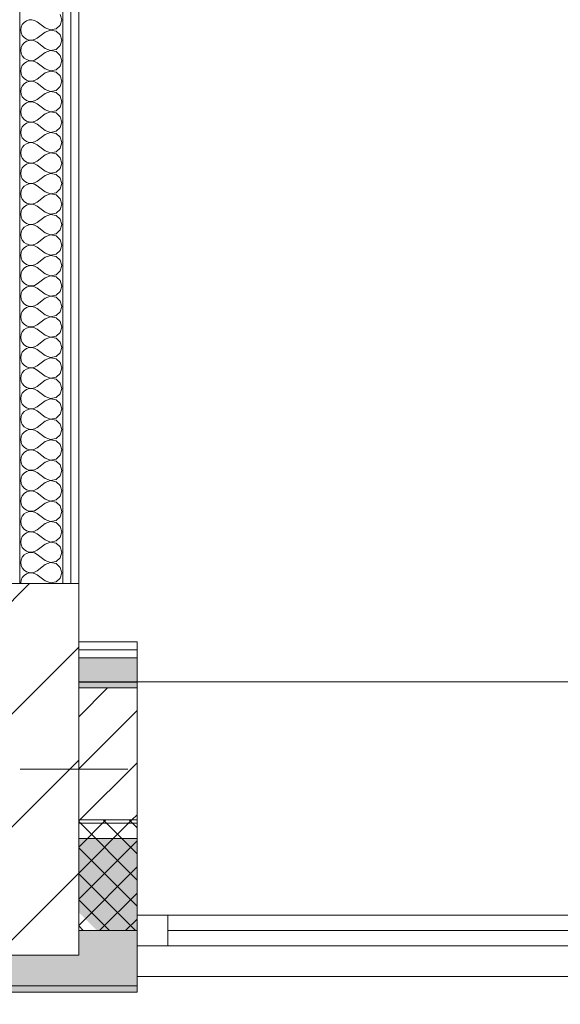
# Model space of a CAD drawing. Header units: millimetres. Extents: x -28277 to 305935, y -19284 to 4746.
# Tile 195 of 256: x 177315 to 178194, y -1719 to -117. Entities that reach past the tile are written whole.
import ezdxf

# ---------------------------------------------------------------- set-up
doc = ezdxf.new("R2010")
doc.units = ezdxf.units.MM
doc.header["$MEASUREMENT"] = 0
doc.linetypes.add('Wipeout_Contour', pattern=[1000, 0, -1000])
for name, color, linetype in [('10_ESTR_Pilars', 7, 'Continuous'), ('12_FAÇ_Façana', 7, 'Continuous'), ('Nuevo_08_E_Envans secs', 7, 'Continuous'), ('Ventanas Archicad', 7, 'Continuous')]:
    doc.layers.add(name, color=color, linetype=linetype)
for name, color, linetype, lineweight in [('10_ESTR_Pilars_Pluma_Nº__20', 1, 'Continuous', 5), ('10_ESTR_Pilars_Pluma_Nº__28', 7, 'Continuous', 20), ('10_ESTR_Pilars_Pluma_Nº__42', 8, 'Continuous', 25), ('12_FAÇ_Façana_Pluma_Nº__2', 8, 'Continuous', 5), ('12_FAÇ_Façana_Pluma_Nº__7', 7, 'Continuous', 5), ('Nuevo_08_E_Envans secs_Pluma_Nº__1', 7, 'Continuous', 5), ('Nuevo_12_FAÇ_Façana_Pluma_Nº__1', 7, 'Continuous', 5), ('Ventanas Archicad_Pluma_Nº__7', 7, 'Continuous', 5)]:
    doc.layers.add(name, color=color, linetype=linetype, lineweight=lineweight)
for name, color, linetype, lineweight, true_color in [('12_FAÇ_Façana_Pluma_Nº__102', 7, 'Continuous', 5, 0xcccccc), ('12_FAÇ_Façana_Pluma_Nº__174', 7, 'Continuous', 13, 0xe4ad2c), ('12_FAÇ_Façana_Pluma_Nº__176', 7, 'Continuous', 15, 0x93a0c6), ('12_FAÇ_Façana_Pluma_Nº__43', 7, 'Continuous', 5, 0xa4a4a6), ('Nuevo_08_E_Envans secs_Pluma_Nº__102', 7, 'Continuous', 5, 0xcccccc), ('Nuevo_08_E_Envans secs_Pluma_Nº__177', 7, 'Continuous', 15, 0xf7e046), ('Ventanas Archicad_Pluma_Nº__23', 7, 'Continuous', 5, 0xa4a4a6), ('Ventanas Archicad_Pluma_Nº__3', 7, 'Continuous', 5, 0xa4a4a4), ('Ventanas Archicad_Pluma_Nº__43', 7, 'Continuous', 5, 0xa4a4a6)]:
    doc.layers.add(name, color=color, linetype=linetype, lineweight=lineweight, true_color=true_color)
pattern_1 = [(45, (184431.643, 0), (-21.2132, 21.2132), []), (135, (184431.643, 0), (21.2132, 21.2132), [])]
pattern_2 = [(45, (184431.643, 0), (-42.4264, 42.4264), [])]
pattern_3 = [(45, (184431.64, 0), (-367.696, 367.696), [390, -130]), (45, (184431.64, 367.7), (-367.696, 367.696), [390, -130])]

# ---------------------------------------------------------------- blocks, each defined once
blk = doc.blocks.new('Ventana Vertical Multi-Faja 27_7')
at = {"layer": 'Ventanas Archicad_Pluma_Nº__23', "color": 253, "linetype": 'Continuous', "lineweight": 5, "true_color": 0xa4a4a6}
for p, q in [((550, -50), (550, 0)), ((550, 0), (600, 0)), ((600, -50), (550, -50))]:
    blk.add_line(p, q, dxfattribs=at)
at = {"layer": 'Ventanas Archicad_Pluma_Nº__3', "color": 253, "linetype": 'Continuous', "lineweight": 5, "true_color": 0xa4a4a4}
for p, q in [((-600, 50), (600, 50)), ((-550, 0), (550, 0)), ((-550, -25), (550, -25)), ((550, -50), (-550, -50)), ((-600, -430), (600, -430))]:
    blk.add_line(p, q, dxfattribs=at)
at = {"layer": 'Ventanas Archicad_Pluma_Nº__43', "color": 253, "linetype": 'Continuous', "lineweight": 5, "true_color": 0xa4a4a6}
blk.add_line((600, -200), (600, -175), dxfattribs=at)
at = {"layer": 'Ventanas Archicad_Pluma_Nº__7', "color": 7, "linetype": 'Continuous', "lineweight": 5}
for p, q in [((600, 50), (600, 40)), ((600, 40), (600, 0)), ((600, 40), (600, 0)), ((600, 0), (600, -50)), ((600, 0), (600, -50)), ((600, 0), (600, -50)), ((600, 0), (600, -50)), ((600, -50), (600, -80)), ((600, -50), (600, -80)), ((600, -80), (600, -175)), ((600, -80), (600, -175)), ((600, -200), (600, -420)), ((600, -420), (600, -430))]:
    blk.add_line(p, q, dxfattribs=at)
blk = doc.blocks.new('Muro_40_7', base_point=(177505.6, -1194))
at = {"layer": '12_FAÇ_Façana', "linetype": 'Continuous', "lineweight": 0, "true_color": 0x000000}
h = blk.add_hatch(dxfattribs=at)
h.set_pattern_fill('Yeso_0007', color=18, style=0, pattern_type=2)
h.set_pattern_definition([(0, (184431.64, 0), (0, 150), [0, -150])])
h.paths.add_polyline_path([(177505.6, -1424), (177385.6, -1424), (177385.6, -1449), (177505.6, -1449)])
at = {"layer": '12_FAÇ_Façana_Pluma_Nº__102', "linetype": 'Continuous', "lineweight": 0, "true_color": 0xe5e5e5}
blk.add_hatch(color=254, dxfattribs=at).paths.add_polyline_path([(177385.6, -1544), (177505.6, -1664), (177505.6, -1449), (177385.6, -1449)])
at = {"layer": '12_FAÇ_Façana_Pluma_Nº__43', "color": 253, "linetype": 'Continuous', "lineweight": 5, "true_color": 0xa4a4a6}
for p, q in [((177385.6, -1424), (177505.6, -1424)), ((177385.6, -1449), (177385.6, -1424)), ((177505.6, -1424), (177505.6, -1449)), ((177505.6, -1449), (177385.6, -1449))]:
    blk.add_line(p, q, dxfattribs=at)
at = {"layer": '12_FAÇ_Façana_Pluma_Nº__7', "color": 7, "linetype": 'Continuous', "lineweight": 5}
for p, q in [((177505.6, -1204), (177505.6, -1194)), ((177505.6, -1424), (177505.6, -1204)), ((177385.6, -1544), (177385.6, -1449)), ((177505.6, -1544), (177505.6, -1449)), ((177505.6, -1544), (177505.6, -1449)), ((177505.6, -1574), (177505.6, -1544)), ((177505.6, -1574), (177505.6, -1544)), ((177505.6, -1624), (177505.6, -1574)), ((177505.6, -1624), (177505.6, -1574)), ((177505.6, -1664), (177505.6, -1624)), ((177505.6, -1664), (177505.6, -1624)), ((177505.6, -1674), (177505.6, -1664))]:
    blk.add_line(p, q, dxfattribs=at)
at = {"layer": 'Ventanas Archicad', "color": 253, "linetype": 'Continuous', "lineweight": 5, "true_color": 0xa4a4a6, "zscale": 1000, "rotation": 180}
blk.add_blockref('Ventana Vertical Multi-Faja 27_7', (178105.6, -1624), dxfattribs=at)
blk = doc.blocks.new('Muro_42_7', base_point=(176849.7, -1194))
at = {"layer": '12_FAÇ_Façana_Pluma_Nº__102', "linetype": 'Continuous', "lineweight": 0, "true_color": 0xe5e5e5}
for points in [[(177060.5, -1599), (176849.7, -1599), (176849.7, -1689), (177505.6, -1689), (177505.6, -1599), (177410.5, -1599), (177410.5, -1639), (177060.5, -1639)], [(176849.7, -1699), (177505.6, -1699), (177505.6, -1689), (176849.7, -1689)]]:
    blk.add_hatch(color=254, dxfattribs=at).paths.add_polyline_path(points)
at = {"layer": '12_FAÇ_Façana_Pluma_Nº__174', "linetype": 'Continuous', "lineweight": 13, "true_color": 0xe4ad2c}
h = blk.add_hatch(dxfattribs=at)
h.set_pattern_fill('SATE_Aislamiento_0007', color=42, style=0, pattern_type=2)
h.set_pattern_definition(pattern_1)
h.paths.add_polyline_path([(176849.7, -1599), (177060.5, -1599), (177060.5, -1419), (176849.7, -1419)])
h = blk.add_hatch(dxfattribs=at)
h.set_pattern_fill('SATE_Aislamiento_0007', color=42, style=0, pattern_type=2)
h.set_pattern_definition(pattern_1)
h.paths.add_polyline_path([(177410.5, -1599), (177505.6, -1599), (177505.6, -1419), (177410.5, -1419)])
at = {"layer": '12_FAÇ_Façana_Pluma_Nº__176', "linetype": 'Continuous', "lineweight": 0, "true_color": 0x495063}
for points in [[(177020.5, -1194), (176849.7, -1194), (176849.7, -1204), (177020.5, -1204)], [(177505.6, -1194), (177410.5, -1194), (177410.5, -1204), (177505.6, -1204)]]:
    blk.add_hatch(color=251, dxfattribs=at).paths.add_polyline_path(points)
at = {"layer": '12_FAÇ_Façana_Pluma_Nº__2', "linetype": 'Continuous', "lineweight": 5}
h = blk.add_hatch(dxfattribs=at)
h.set_pattern_fill('Ceramic_0007', color=8, style=0, pattern_type=2)
h.set_pattern_definition(pattern_2)
h.paths.add_polyline_path([(177020.5, -1204), (176849.7, -1204), (176849.7, -1419), (177020.5, -1419)])
h = blk.add_hatch(dxfattribs=at)
h.set_pattern_fill('Ceramic_0007', color=8, style=0, pattern_type=2)
h.set_pattern_definition(pattern_2)
h.paths.add_polyline_path([(177505.6, -1204), (177410.5, -1204), (177410.5, -1419), (177505.6, -1419)])
at = {"layer": '12_FAÇ_Façana_Pluma_Nº__7', "color": 7, "linetype": 'Continuous', "lineweight": 5}
for p, q in [((177020.5, -1204), (176849.7, -1204)), ((177505.6, -1204), (177410.5, -1204)), ((176849.7, -1419), (177020.5, -1419)), ((177020.5, -1419), (177060.5, -1419)), ((177410.5, -1419), (177505.6, -1419)), ((176849.7, -1599), (177060.5, -1599)), ((177410.5, -1599), (177505.6, -1599)), ((176849.7, -1689), (177505.6, -1689))]:
    blk.add_line(p, q, dxfattribs=at)
at = {"layer": '12_FAÇ_Façana_Pluma_Nº__7', "color": 7, "linetype": 'Continuous', "lineweight": 5, "flags": 128}
for points in [[(177020.5, -1194), (176849.7, -1194)], [(177505.6, -1194), (177410.5, -1194)], [(176849.7, -1419), (176849.7, -1424)], [(177505.6, -1424), (177505.6, -1419)], [(176849.7, -1544), (176849.7, -1599)], [(177505.6, -1599), (177505.6, -1544)], [(176849.7, -1664), (176849.7, -1699)], [(177505.6, -1699), (177505.6, -1664)], [(176849.7, -1699), (177505.6, -1699)]]:
    blk.add_lwpolyline(points, dxfattribs=at)
at = {"layer": 'Nuevo_12_FAÇ_Façana_Pluma_Nº__1', "color": 7, "linetype": 'Continuous', "lineweight": 5}
for p, q in [((177020.5, -1194), (177020.5, -1204)), ((177020.5, -1204), (177020.5, -1419))]:
    blk.add_line(p, q, dxfattribs=at)
blk = doc.blocks.new('*X435', base_point=(184431.6, 0))
at = {"layer": 'Nuevo_08_E_Envans secs_Pluma_Nº__102', "color": 254, "linetype": 'Continuous', "lineweight": 5, "true_color": 0xcccccc}
for p, q in [((177382.9, -116.7), (177380.4, -107.9)), ((177318.7, -124.6), (177316.8, -128.8)), ((177321.6, -121), (177318.7, -124.6)), ((177325.4, -118.4), (177321.6, -121)), ((177329.8, -117), (177325.4, -118.4)), ((177334.4, -116.7), (177329.8, -117)), ((177338.8, -117.8), (177334.4, -116.7)), ((177342.9, -120), (177338.8, -117.8)), ((177356.2, -130), (177342.9, -120)), ((177373.7, -131.6), (177380.4, -125.4)), ((177380.4, -125.4), (177382.9, -116.7)), ((177316.8, -128.8), (177316.2, -133.3)), ((177316.2, -133.3), (177316.8, -137.9)), ((177316.8, -137.9), (177318.7, -142.1)), ((177318.7, -142.1), (177321.6, -145.6)), ((177356.2, -136.7), (177342.9, -146.7)), ((177356.2, -130), (177364.7, -133.3)), ((177364.7, -133.4), (177356.2, -136.7)), ((177364.7, -133.3), (177373.7, -131.6)), ((177373.7, -135.1), (177364.7, -133.4)), ((177380.4, -141.2), (177373.7, -135.1)), ((177382.9, -150), (177380.4, -141.2)), ((177318.7, -157.9), (177316.8, -162.1)), ((177321.6, -154.4), (177318.7, -157.9)), ((177321.6, -145.6), (177325.4, -148.2)), ((177325.4, -151.8), (177321.6, -154.4)), ((177325.4, -148.2), (177329.8, -149.7)), ((177329.8, -150.3), (177325.4, -151.8)), ((177329.8, -149.7), (177334.4, -149.9)), ((177334.4, -150.1), (177329.8, -150.3)), ((177334.4, -149.9), (177338.8, -148.9)), ((177338.8, -151.1), (177334.4, -150.1)), ((177338.8, -148.9), (177342.9, -146.7)), ((177342.9, -153.3), (177338.8, -151.1)), ((177356.2, -163.3), (177342.9, -153.3)), ((177373.7, -164.9), (177380.4, -158.8)), ((177380.4, -158.8), (177382.9, -150)), ((177316.8, -162.1), (177316.2, -166.7)), ((177316.2, -166.7), (177316.8, -171.2)), ((177316.8, -171.2), (177318.7, -175.4)), ((177318.7, -175.4), (177321.6, -179)), ((177356.2, -170), (177342.9, -180)), ((177356.2, -163.3), (177364.7, -166.6)), ((177364.7, -166.7), (177356.2, -170)), ((177364.7, -166.6), (177373.7, -164.9)), ((177373.7, -168.4), (177364.7, -166.7)), ((177380.4, -174.6), (177373.7, -168.4)), ((177382.9, -183.3), (177380.4, -174.6)), ((177318.7, -191.2), (177316.8, -195.4)), ((177321.6, -187.7), (177318.7, -191.2)), ((177321.6, -179), (177325.4, -181.6)), ((177325.4, -185.1), (177321.6, -187.7)), ((177325.4, -181.6), (177329.8, -183)), ((177329.8, -183.6), (177325.4, -185.1)), ((177329.8, -183), (177334.4, -183.3)), ((177334.4, -183.4), (177329.8, -183.6)), ((177334.4, -183.3), (177338.8, -182.2)), ((177338.8, -184.4), (177334.4, -183.4)), ((177338.8, -182.2), (177342.9, -180)), ((177342.9, -186.7), (177338.8, -184.4)), ((177356.2, -196.7), (177342.9, -186.7)), ((177373.7, -198.2), (177380.4, -192.1)), ((177380.4, -192.1), (177382.9, -183.3)), ((177316.8, -195.4), (177316.2, -200)), ((177316.2, -200), (177316.8, -204.6)), ((177316.8, -204.6), (177318.7, -208.8)), ((177356.2, -203.3), (177342.9, -213.3)), ((177356.2, -196.7), (177364.7, -199.9)), ((177364.7, -200.1), (177356.2, -203.3)), ((177364.7, -199.9), (177373.7, -198.2)), ((177373.7, -201.8), (177364.7, -200.1)), ((177380.4, -207.9), (177373.7, -201.8)), ((177382.9, -216.7), (177380.4, -207.9)), ((177318.7, -208.8), (177321.6, -212.3)), ((177321.6, -221), (177318.7, -224.6)), ((177321.6, -212.3), (177325.4, -214.9)), ((177325.4, -218.4), (177321.6, -221)), ((177325.4, -214.9), (177329.8, -216.4)), ((177329.8, -217), (177325.4, -218.4)), ((177329.8, -216.4), (177334.4, -216.6)), ((177334.4, -216.7), (177329.8, -217)), ((177334.4, -216.6), (177338.8, -215.6)), ((177338.8, -217.8), (177334.4, -216.7)), ((177338.8, -215.6), (177342.9, -213.3)), ((177342.9, -220), (177338.8, -217.8)), ((177356.2, -230), (177342.9, -220)), ((177380.4, -225.4), (177382.9, -216.7)), ((177316.8, -228.8), (177316.2, -233.3)), ((177316.2, -233.3), (177316.8, -237.9)), ((177318.7, -224.6), (177316.8, -228.8)), ((177316.8, -237.9), (177318.7, -242.1)), ((177356.2, -236.7), (177342.9, -246.7)), ((177356.2, -230), (177364.7, -233.3)), ((177364.7, -233.4), (177356.2, -236.7)), ((177364.7, -233.3), (177373.7, -231.6)), ((177373.7, -235.1), (177364.7, -233.4)), ((177373.7, -231.6), (177380.4, -225.4)), ((177380.4, -241.2), (177373.7, -235.1)), ((177318.7, -242.1), (177321.6, -245.6)), ((177321.6, -254.4), (177318.7, -257.9)), ((177321.6, -245.6), (177325.4, -248.2)), ((177325.4, -251.8), (177321.6, -254.4)), ((177325.4, -248.2), (177329.8, -249.7)), ((177329.8, -250.3), (177325.4, -251.8)), ((177329.8, -249.7), (177334.4, -249.9)), ((177334.4, -250.1), (177329.8, -250.3)), ((177334.4, -249.9), (177338.8, -248.9)), ((177338.8, -251.1), (177334.4, -250.1)), ((177338.8, -248.9), (177342.9, -246.7)), ((177342.9, -253.3), (177338.8, -251.1)), ((177356.2, -263.3), (177342.9, -253.3)), ((177382.9, -250), (177380.4, -241.2)), ((177380.4, -258.8), (177382.9, -250)), ((177316.8, -262.1), (177316.2, -266.7)), ((177316.2, -266.7), (177316.8, -271.2)), ((177318.7, -257.9), (177316.8, -262.1)), ((177316.8, -271.2), (177318.7, -275.4)), ((177356.2, -270), (177342.9, -280)), ((177356.2, -263.3), (177364.7, -266.6)), ((177364.7, -266.7), (177356.2, -270)), ((177364.7, -266.6), (177373.7, -264.9)), ((177373.7, -268.4), (177364.7, -266.7)), ((177373.7, -264.9), (177380.4, -258.8)), ((177380.4, -274.6), (177373.7, -268.4)), ((177318.7, -275.4), (177321.6, -279)), ((177321.6, -287.7), (177318.7, -291.2)), ((177321.6, -279), (177325.4, -281.6)), ((177325.4, -285.1), (177321.6, -287.7)), ((177325.4, -281.6), (177329.8, -283)), ((177329.8, -283.6), (177325.4, -285.1)), ((177329.8, -283), (177334.4, -283.3)), ((177334.4, -283.4), (177329.8, -283.6)), ((177334.4, -283.3), (177338.8, -282.2)), ((177338.8, -284.4), (177334.4, -283.4)), ((177338.8, -282.2), (177342.9, -280)), ((177342.9, -286.7), (177338.8, -284.4)), ((177356.2, -296.7), (177342.9, -286.7)), ((177382.9, -283.3), (177380.4, -274.6)), ((177380.4, -292.1), (177382.9, -283.3)), ((177316.8, -295.4), (177316.2, -300)), ((177316.2, -300), (177316.8, -304.6)), ((177318.7, -291.2), (177316.8, -295.4)), ((177356.2, -303.3), (177342.9, -313.3)), ((177356.2, -296.7), (177364.7, -299.9)), ((177364.7, -300.1), (177356.2, -303.3)), ((177364.7, -299.9), (177373.7, -298.2)), ((177373.7, -301.8), (177364.7, -300.1)), ((177373.7, -298.2), (177380.4, -292.1)), ((177380.4, -307.9), (177373.7, -301.8)), ((177316.8, -304.6), (177318.7, -308.8)), ((177318.7, -308.8), (177321.6, -312.3)), ((177321.6, -312.3), (177325.4, -314.9)), ((177325.4, -318.4), (177321.6, -321)), ((177325.4, -314.9), (177329.8, -316.4)), ((177329.8, -317), (177325.4, -318.4)), ((177329.8, -316.4), (177334.4, -316.6)), ((177334.4, -316.7), (177329.8, -317)), ((177334.4, -316.6), (177338.8, -315.6)), ((177338.8, -317.8), (177334.4, -316.7)), ((177338.8, -315.6), (177342.9, -313.3)), ((177342.9, -320), (177338.8, -317.8)), ((177356.2, -330), (177342.9, -320)), ((177382.9, -316.7), (177380.4, -307.9)), ((177380.4, -325.4), (177382.9, -316.7)), ((177316.8, -328.8), (177316.2, -333.3)), ((177316.2, -333.3), (177316.8, -337.9)), ((177318.7, -324.6), (177316.8, -328.8)), ((177321.6, -321), (177318.7, -324.6)), ((177356.2, -330), (177364.7, -333.3)), ((177364.7, -333.4), (177356.2, -336.7)), ((177364.7, -333.3), (177373.7, -331.6)), ((177373.7, -335.1), (177364.7, -333.4)), ((177373.7, -331.6), (177380.4, -325.4)), ((177380.4, -341.2), (177373.7, -335.1)), ((177316.8, -337.9), (177318.7, -342.1)), ((177318.7, -342.1), (177321.6, -345.6)), ((177321.6, -345.6), (177325.4, -348.2)), ((177325.4, -351.8), (177321.6, -354.4)), ((177325.4, -348.2), (177329.8, -349.7)), ((177329.8, -350.3), (177325.4, -351.8)), ((177329.8, -349.7), (177334.4, -349.9)), ((177334.4, -350.1), (177329.8, -350.3)), ((177334.4, -349.9), (177338.8, -348.9)), ((177338.8, -351.1), (177334.4, -350.1)), ((177338.8, -348.9), (177342.9, -346.7)), ((177342.9, -353.3), (177338.8, -351.1)), ((177356.2, -336.7), (177342.9, -346.7)), ((177382.9, -350), (177380.4, -341.2)), ((177380.4, -358.8), (177382.9, -350)), ((177316.8, -362.1), (177316.2, -366.7)), ((177316.2, -366.7), (177316.8, -371.2)), ((177318.7, -357.9), (177316.8, -362.1)), ((177321.6, -354.4), (177318.7, -357.9)), ((177356.2, -363.3), (177342.9, -353.3)), ((177356.2, -363.3), (177364.7, -366.6)), ((177364.7, -366.7), (177356.2, -370)), ((177364.7, -366.6), (177373.7, -364.9)), ((177373.7, -368.4), (177364.7, -366.7)), ((177373.7, -364.9), (177380.4, -358.8)), ((177380.4, -374.6), (177373.7, -368.4)), ((177316.8, -371.2), (177318.7, -375.4)), ((177318.7, -375.4), (177321.6, -379)), ((177321.6, -379), (177325.4, -381.6)), ((177325.4, -381.6), (177329.8, -383)), ((177329.8, -383.6), (177325.4, -385.1)), ((177329.8, -383), (177334.4, -383.3)), ((177334.4, -383.4), (177329.8, -383.6)), ((177334.4, -383.3), (177338.8, -382.2)), ((177338.8, -384.4), (177334.4, -383.4)), ((177338.8, -382.2), (177342.9, -380)), ((177342.9, -386.7), (177338.8, -384.4)), ((177356.2, -370), (177342.9, -380)), ((177382.9, -383.3), (177380.4, -374.6)), ((177380.4, -392.1), (177382.9, -383.3)), ((177316.8, -395.4), (177316.2, -400)), ((177316.2, -400), (177316.8, -404.6)), ((177318.7, -391.2), (177316.8, -395.4)), ((177321.6, -387.7), (177318.7, -391.2)), ((177325.4, -385.1), (177321.6, -387.7)), ((177356.2, -396.7), (177342.9, -386.7)), ((177356.2, -396.7), (177364.7, -399.9)), ((177364.7, -400.1), (177356.2, -403.3)), ((177364.7, -399.9), (177373.7, -398.2)), ((177373.7, -401.8), (177364.7, -400.1)), ((177373.7, -398.2), (177380.4, -392.1)), ((177316.8, -404.6), (177318.7, -408.8)), ((177318.7, -408.8), (177321.6, -412.3)), ((177321.6, -412.3), (177325.4, -414.9)), ((177325.4, -414.9), (177329.8, -416.4)), ((177329.8, -416.4), (177334.4, -416.6)), ((177334.4, -416.6), (177338.8, -415.6)), ((177338.8, -415.6), (177342.9, -413.3)), ((177356.2, -403.3), (177342.9, -413.3)), ((177380.4, -407.9), (177373.7, -401.8)), ((177382.9, -416.7), (177380.4, -407.9)), ((177316.8, -428.8), (177316.2, -433.3)), ((177318.7, -424.6), (177316.8, -428.8)), ((177321.6, -421), (177318.7, -424.6)), ((177325.4, -418.4), (177321.6, -421)), ((177329.8, -417), (177325.4, -418.4)), ((177334.4, -416.7), (177329.8, -417)), ((177338.8, -417.8), (177334.4, -416.7)), ((177342.9, -420), (177338.8, -417.8)), ((177356.2, -430), (177342.9, -420)), ((177356.2, -430), (177364.7, -433.3)), ((177364.7, -433.3), (177373.7, -431.6)), ((177373.7, -431.6), (177380.4, -425.4)), ((177380.4, -425.4), (177382.9, -416.7)), ((177316.2, -433.3), (177316.8, -437.9)), ((177316.8, -437.9), (177318.7, -442.1)), ((177318.7, -442.1), (177321.6, -445.6)), ((177321.6, -445.6), (177325.4, -448.2)), ((177325.4, -448.2), (177329.8, -449.7)), ((177338.8, -448.9), (177342.9, -446.7)), ((177356.2, -436.7), (177342.9, -446.7)), ((177364.7, -433.4), (177356.2, -436.7)), ((177373.7, -435.1), (177364.7, -433.4)), ((177380.4, -441.2), (177373.7, -435.1)), ((177382.9, -450), (177380.4, -441.2)), ((177316.8, -462.1), (177316.2, -466.7)), ((177318.7, -457.9), (177316.8, -462.1)), ((177321.6, -454.4), (177318.7, -457.9)), ((177325.4, -451.8), (177321.6, -454.4)), ((177329.8, -450.3), (177325.4, -451.8)), ((177329.8, -449.7), (177334.4, -449.9)), ((177334.4, -450.1), (177329.8, -450.3)), ((177334.4, -449.9), (177338.8, -448.9)), ((177338.8, -451.1), (177334.4, -450.1)), ((177342.9, -453.3), (177338.8, -451.1)), ((177356.2, -463.3), (177342.9, -453.3)), ((177356.2, -463.3), (177364.7, -466.6)), ((177373.7, -464.9), (177380.4, -458.8)), ((177380.4, -458.8), (177382.9, -450)), ((177316.2, -466.7), (177316.8, -471.2)), ((177316.8, -471.2), (177318.7, -475.4)), ((177318.7, -475.4), (177321.6, -479)), ((177321.6, -479), (177325.4, -481.6)), ((177338.8, -482.2), (177342.9, -480)), ((177356.2, -470), (177342.9, -480)), ((177364.7, -466.7), (177356.2, -470)), ((177364.7, -466.6), (177373.7, -464.9)), ((177373.7, -468.4), (177364.7, -466.7)), ((177380.4, -474.6), (177373.7, -468.4)), ((177382.9, -483.3), (177380.4, -474.6)), ((177316.8, -495.4), (177316.2, -500)), ((177318.7, -491.2), (177316.8, -495.4)), ((177321.6, -487.7), (177318.7, -491.2)), ((177325.4, -485.1), (177321.6, -487.7)), ((177325.4, -481.6), (177329.8, -483)), ((177329.8, -483.6), (177325.4, -485.1)), ((177329.8, -483), (177334.4, -483.3)), ((177334.4, -483.4), (177329.8, -483.6)), ((177334.4, -483.3), (177338.8, -482.2)), ((177338.8, -484.4), (177334.4, -483.4)), ((177342.9, -486.7), (177338.8, -484.4)), ((177356.2, -496.7), (177342.9, -486.7)), ((177356.2, -496.7), (177364.7, -499.9)), ((177373.7, -498.2), (177380.4, -492.1)), ((177380.4, -492.1), (177382.9, -483.3)), ((177316.2, -500), (177316.8, -504.6)), ((177316.8, -504.6), (177318.7, -508.8)), ((177318.7, -508.8), (177321.6, -512.3)), ((177321.6, -512.3), (177325.4, -514.9)), ((177356.2, -503.3), (177342.9, -513.3)), ((177364.7, -500.1), (177356.2, -503.3)), ((177364.7, -499.9), (177373.7, -498.2)), ((177373.7, -501.8), (177364.7, -500.1)), ((177380.4, -507.9), (177373.7, -501.8)), ((177382.9, -516.7), (177380.4, -507.9)), ((177318.7, -524.6), (177316.8, -528.8)), ((177321.6, -521), (177318.7, -524.6)), ((177325.4, -518.4), (177321.6, -521)), ((177325.4, -514.9), (177329.8, -516.4)), ((177329.8, -517), (177325.4, -518.4)), ((177329.8, -516.4), (177334.4, -516.6)), ((177334.4, -516.7), (177329.8, -517)), ((177334.4, -516.6), (177338.8, -515.6)), ((177338.8, -517.8), (177334.4, -516.7)), ((177338.8, -515.6), (177342.9, -513.3)), ((177342.9, -520), (177338.8, -517.8)), ((177356.2, -530), (177342.9, -520)), ((177373.7, -531.6), (177380.4, -525.4)), ((177380.4, -525.4), (177382.9, -516.7)), ((177316.8, -528.8), (177316.2, -533.3)), ((177316.2, -533.3), (177316.8, -537.9)), ((177316.8, -537.9), (177318.7, -542.1)), ((177318.7, -542.1), (177321.6, -545.6)), ((177356.2, -536.7), (177342.9, -546.7)), ((177356.2, -530), (177364.7, -533.3)), ((177364.7, -533.4), (177356.2, -536.7)), ((177364.7, -533.3), (177373.7, -531.6)), ((177373.7, -535.1), (177364.7, -533.4)), ((177380.4, -541.2), (177373.7, -535.1)), ((177382.9, -550), (177380.4, -541.2)), ((177318.7, -557.9), (177316.8, -562.1)), ((177321.6, -554.4), (177318.7, -557.9)), ((177321.6, -545.6), (177325.4, -548.2)), ((177325.4, -551.8), (177321.6, -554.4)), ((177325.4, -548.2), (177329.8, -549.7)), ((177329.8, -550.3), (177325.4, -551.8)), ((177329.8, -549.7), (177334.4, -549.9)), ((177334.4, -550.1), (177329.8, -550.3)), ((177334.4, -549.9), (177338.8, -548.9)), ((177338.8, -551.1), (177334.4, -550.1)), ((177338.8, -548.9), (177342.9, -546.7)), ((177342.9, -553.3), (177338.8, -551.1)), ((177356.2, -563.3), (177342.9, -553.3)), ((177373.7, -564.9), (177380.4, -558.8)), ((177380.4, -558.8), (177382.9, -550)), ((177316.8, -562.1), (177316.2, -566.7)), ((177316.2, -566.7), (177316.8, -571.2)), ((177316.8, -571.2), (177318.7, -575.4)), ((177318.7, -575.4), (177321.6, -579)), ((177356.2, -570), (177342.9, -580)), ((177356.2, -563.3), (177364.7, -566.6)), ((177364.7, -566.7), (177356.2, -570)), ((177364.7, -566.6), (177373.7, -564.9)), ((177373.7, -568.4), (177364.7, -566.7)), ((177380.4, -574.6), (177373.7, -568.4)), ((177382.9, -583.3), (177380.4, -574.6)), ((177318.7, -591.2), (177316.8, -595.4)), ((177321.6, -587.7), (177318.7, -591.2)), ((177321.6, -579), (177325.4, -581.6)), ((177325.4, -585.1), (177321.6, -587.7)), ((177325.4, -581.6), (177329.8, -583)), ((177329.8, -583.6), (177325.4, -585.1)), ((177329.8, -583), (177334.4, -583.3)), ((177334.4, -583.4), (177329.8, -583.6)), ((177334.4, -583.3), (177338.8, -582.2)), ((177338.8, -584.4), (177334.4, -583.4)), ((177338.8, -582.2), (177342.9, -580)), ((177342.9, -586.7), (177338.8, -584.4)), ((177356.2, -596.7), (177342.9, -586.7)), ((177373.7, -598.2), (177380.4, -592.1)), ((177380.4, -592.1), (177382.9, -583.3)), ((177316.8, -595.4), (177316.2, -600)), ((177316.2, -600), (177316.8, -604.6)), ((177316.8, -604.6), (177318.7, -608.8)), ((177318.7, -608.8), (177321.6, -612.3)), ((177356.2, -603.3), (177342.9, -613.3)), ((177356.2, -596.7), (177364.7, -599.9)), ((177364.7, -600.1), (177356.2, -603.3)), ((177364.7, -599.9), (177373.7, -598.2)), ((177373.7, -601.8), (177364.7, -600.1)), ((177380.4, -607.9), (177373.7, -601.8)), ((177382.9, -616.7), (177380.4, -607.9)), ((177318.7, -624.6), (177316.8, -628.8)), ((177321.6, -621), (177318.7, -624.6)), ((177321.6, -612.3), (177325.4, -614.9)), ((177325.4, -618.4), (177321.6, -621)), ((177325.4, -614.9), (177329.8, -616.4)), ((177329.8, -617), (177325.4, -618.4)), ((177329.8, -616.4), (177334.4, -616.6)), ((177334.4, -616.7), (177329.8, -617)), ((177334.4, -616.6), (177338.8, -615.6)), ((177338.8, -617.8), (177334.4, -616.7)), ((177338.8, -615.6), (177342.9, -613.3)), ((177342.9, -620), (177338.8, -617.8)), ((177356.2, -630), (177342.9, -620)), ((177380.4, -625.4), (177382.9, -616.7)), ((177316.8, -628.8), (177316.2, -633.3)), ((177316.2, -633.3), (177316.8, -637.9)), ((177316.8, -637.9), (177318.7, -642.1)), ((177356.2, -636.7), (177342.9, -646.7)), ((177356.2, -630), (177364.7, -633.3)), ((177364.7, -633.4), (177356.2, -636.7)), ((177364.7, -633.3), (177373.7, -631.6)), ((177373.7, -635.1), (177364.7, -633.4)), ((177373.7, -631.6), (177380.4, -625.4)), ((177380.4, -641.2), (177373.7, -635.1)), ((177318.7, -642.1), (177321.6, -645.6)), ((177321.6, -654.4), (177318.7, -657.9)), ((177321.6, -645.6), (177325.4, -648.2)), ((177325.4, -651.8), (177321.6, -654.4)), ((177325.4, -648.2), (177329.8, -649.7)), ((177329.8, -650.3), (177325.4, -651.8)), ((177329.8, -649.7), (177334.4, -649.9)), ((177334.4, -650.1), (177329.8, -650.3)), ((177334.4, -649.9), (177338.8, -648.9)), ((177338.8, -651.1), (177334.4, -650.1)), ((177338.8, -648.9), (177342.9, -646.7)), ((177342.9, -653.3), (177338.8, -651.1)), ((177356.2, -663.3), (177342.9, -653.3)), ((177382.9, -650), (177380.4, -641.2)), ((177380.4, -658.8), (177382.9, -650)), ((177316.8, -662.1), (177316.2, -666.7)), ((177316.2, -666.7), (177316.8, -671.2)), ((177318.7, -657.9), (177316.8, -662.1)), ((177316.8, -671.2), (177318.7, -675.4)), ((177356.2, -670), (177342.9, -680)), ((177356.2, -663.3), (177364.7, -666.6)), ((177364.7, -666.7), (177356.2, -670)), ((177364.7, -666.6), (177373.7, -664.9)), ((177373.7, -668.4), (177364.7, -666.7)), ((177373.7, -664.9), (177380.4, -658.8)), ((177380.4, -674.6), (177373.7, -668.4)), ((177318.7, -675.4), (177321.6, -679)), ((177321.6, -687.7), (177318.7, -691.2)), ((177321.6, -679), (177325.4, -681.6)), ((177325.4, -685.1), (177321.6, -687.7)), ((177325.4, -681.6), (177329.8, -683)), ((177329.8, -683.6), (177325.4, -685.1)), ((177329.8, -683), (177334.4, -683.3)), ((177334.4, -683.4), (177329.8, -683.6)), ((177334.4, -683.3), (177338.8, -682.2)), ((177338.8, -684.4), (177334.4, -683.4)), ((177338.8, -682.2), (177342.9, -680)), ((177342.9, -686.7), (177338.8, -684.4)), ((177356.2, -696.7), (177342.9, -686.7)), ((177382.9, -683.3), (177380.4, -674.6)), ((177380.4, -692.1), (177382.9, -683.3)), ((177316.8, -695.4), (177316.2, -700)), ((177316.2, -700), (177316.8, -704.6)), ((177318.7, -691.2), (177316.8, -695.4)), ((177316.8, -704.6), (177318.7, -708.8)), ((177356.2, -703.3), (177342.9, -713.3)), ((177356.2, -696.7), (177364.7, -699.9)), ((177364.7, -700.1), (177356.2, -703.3)), ((177364.7, -699.9), (177373.7, -698.2)), ((177373.7, -701.8), (177364.7, -700.1)), ((177373.7, -698.2), (177380.4, -692.1)), ((177380.4, -707.9), (177373.7, -701.8)), ((177318.7, -708.8), (177321.6, -712.3)), ((177321.6, -721), (177318.7, -724.6)), ((177321.6, -712.3), (177325.4, -714.9)), ((177325.4, -718.4), (177321.6, -721)), ((177325.4, -714.9), (177329.8, -716.4)), ((177329.8, -717), (177325.4, -718.4)), ((177329.8, -716.4), (177334.4, -716.6)), ((177334.4, -716.7), (177329.8, -717)), ((177334.4, -716.6), (177338.8, -715.6)), ((177338.8, -717.8), (177334.4, -716.7)), ((177338.8, -715.6), (177342.9, -713.3)), ((177342.9, -720), (177338.8, -717.8)), ((177356.2, -730), (177342.9, -720)), ((177382.9, -716.7), (177380.4, -707.9)), ((177380.4, -725.4), (177382.9, -716.7)), ((177316.8, -728.8), (177316.2, -733.3)), ((177316.2, -733.3), (177316.8, -737.9)), ((177318.7, -724.6), (177316.8, -728.8)), ((177356.2, -736.7), (177342.9, -746.7)), ((177356.2, -730), (177364.7, -733.3)), ((177364.7, -733.4), (177356.2, -736.7)), ((177364.7, -733.3), (177373.7, -731.6)), ((177373.7, -735.1), (177364.7, -733.4)), ((177373.7, -731.6), (177380.4, -725.4)), ((177380.4, -741.2), (177373.7, -735.1)), ((177316.8, -737.9), (177318.7, -742.1)), ((177318.7, -742.1), (177321.6, -745.6)), ((177321.6, -745.6), (177325.4, -748.2)), ((177325.4, -751.8), (177321.6, -754.4)), ((177325.4, -748.2), (177329.8, -749.7)), ((177329.8, -750.3), (177325.4, -751.8)), ((177329.8, -749.7), (177334.4, -749.9)), ((177334.4, -750.1), (177329.8, -750.3)), ((177334.4, -749.9), (177338.8, -748.9)), ((177338.8, -751.1), (177334.4, -750.1)), ((177338.8, -748.9), (177342.9, -746.7)), ((177342.9, -753.3), (177338.8, -751.1)), ((177382.9, -750), (177380.4, -741.2)), ((177380.4, -758.8), (177382.9, -750)), ((177316.8, -762.1), (177316.2, -766.7)), ((177316.2, -766.7), (177316.8, -771.2)), ((177318.7, -757.9), (177316.8, -762.1)), ((177321.6, -754.4), (177318.7, -757.9)), ((177356.2, -763.3), (177342.9, -753.3)), ((177356.2, -763.3), (177364.7, -766.6)), ((177364.7, -766.7), (177356.2, -770)), ((177364.7, -766.6), (177373.7, -764.9)), ((177373.7, -768.4), (177364.7, -766.7)), ((177373.7, -764.9), (177380.4, -758.8)), ((177380.4, -774.6), (177373.7, -768.4)), ((177316.8, -771.2), (177318.7, -775.4)), ((177318.7, -775.4), (177321.6, -779)), ((177321.6, -779), (177325.4, -781.6)), ((177325.4, -785.1), (177321.6, -787.7)), ((177325.4, -781.6), (177329.8, -783)), ((177329.8, -783.6), (177325.4, -785.1)), ((177329.8, -783), (177334.4, -783.3)), ((177334.4, -783.4), (177329.8, -783.6)), ((177334.4, -783.3), (177338.8, -782.2)), ((177338.8, -784.4), (177334.4, -783.4)), ((177338.8, -782.2), (177342.9, -780)), ((177342.9, -786.7), (177338.8, -784.4)), ((177356.2, -770), (177342.9, -780)), ((177382.9, -783.3), (177380.4, -774.6)), ((177380.4, -792.1), (177382.9, -783.3)), ((177316.8, -795.4), (177316.2, -800)), ((177316.2, -800), (177316.8, -804.6)), ((177318.7, -791.2), (177316.8, -795.4)), ((177321.6, -787.7), (177318.7, -791.2)), ((177356.2, -796.7), (177342.9, -786.7)), ((177356.2, -796.7), (177364.7, -799.9)), ((177364.7, -800.1), (177356.2, -803.3)), ((177364.7, -799.9), (177373.7, -798.2)), ((177373.7, -801.8), (177364.7, -800.1)), ((177373.7, -798.2), (177380.4, -792.1)), ((177316.8, -804.6), (177318.7, -808.8)), ((177318.7, -808.8), (177321.6, -812.3)), ((177321.6, -812.3), (177325.4, -814.9)), ((177325.4, -814.9), (177329.8, -816.4)), ((177329.8, -817), (177325.4, -818.4)), ((177329.8, -816.4), (177334.4, -816.6)), ((177334.4, -816.7), (177329.8, -817)), ((177334.4, -816.6), (177338.8, -815.6)), ((177338.8, -817.8), (177334.4, -816.7)), ((177338.8, -815.6), (177342.9, -813.3)), ((177356.2, -803.3), (177342.9, -813.3)), ((177380.4, -807.9), (177373.7, -801.8)), ((177382.9, -816.7), (177380.4, -807.9)), ((177380.4, -825.4), (177382.9, -816.7)), ((177316.8, -828.8), (177316.2, -833.3)), ((177318.7, -824.6), (177316.8, -828.8)), ((177321.6, -821), (177318.7, -824.6)), ((177325.4, -818.4), (177321.6, -821)), ((177342.9, -820), (177338.8, -817.8)), ((177356.2, -830), (177342.9, -820)), ((177356.2, -830), (177364.7, -833.3)), ((177364.7, -833.3), (177373.7, -831.6)), ((177373.7, -831.6), (177380.4, -825.4)), ((177316.2, -833.3), (177316.8, -837.9)), ((177316.8, -837.9), (177318.7, -842.1)), ((177318.7, -842.1), (177321.6, -845.6)), ((177321.6, -845.6), (177325.4, -848.2)), ((177325.4, -848.2), (177329.8, -849.7)), ((177334.4, -849.9), (177338.8, -848.9)), ((177338.8, -848.9), (177342.9, -846.7)), ((177356.2, -836.7), (177342.9, -846.7)), ((177364.7, -833.4), (177356.2, -836.7)), ((177373.7, -835.1), (177364.7, -833.4)), ((177380.4, -841.2), (177373.7, -835.1)), ((177382.9, -850), (177380.4, -841.2)), ((177316.8, -862.1), (177316.2, -866.7)), ((177318.7, -857.9), (177316.8, -862.1)), ((177321.6, -854.4), (177318.7, -857.9)), ((177325.4, -851.8), (177321.6, -854.4)), ((177329.8, -850.3), (177325.4, -851.8)), ((177329.8, -849.7), (177334.4, -849.9)), ((177334.4, -850.1), (177329.8, -850.3)), ((177338.8, -851.1), (177334.4, -850.1)), ((177342.9, -853.3), (177338.8, -851.1)), ((177356.2, -863.3), (177342.9, -853.3)), ((177356.2, -863.3), (177364.7, -866.6)), ((177364.7, -866.6), (177373.7, -864.9)), ((177373.7, -864.9), (177380.4, -858.8)), ((177380.4, -858.8), (177382.9, -850)), ((177316.2, -866.7), (177316.8, -871.2)), ((177316.8, -871.2), (177318.7, -875.4)), ((177318.7, -875.4), (177321.6, -879)), ((177321.6, -879), (177325.4, -881.6)), ((177338.8, -882.2), (177342.9, -880)), ((177356.2, -870), (177342.9, -880)), ((177364.7, -866.7), (177356.2, -870)), ((177373.7, -868.4), (177364.7, -866.7)), ((177380.4, -874.6), (177373.7, -868.4)), ((177382.9, -883.3), (177380.4, -874.6)), ((177316.8, -895.4), (177316.2, -900)), ((177318.7, -891.2), (177316.8, -895.4)), ((177321.6, -887.7), (177318.7, -891.2)), ((177325.4, -885.1), (177321.6, -887.7)), ((177325.4, -881.6), (177329.8, -883)), ((177329.8, -883.6), (177325.4, -885.1)), ((177329.8, -883), (177334.4, -883.3)), ((177334.4, -883.4), (177329.8, -883.6)), ((177334.4, -883.3), (177338.8, -882.2)), ((177338.8, -884.4), (177334.4, -883.4)), ((177342.9, -886.7), (177338.8, -884.4)), ((177356.2, -896.7), (177342.9, -886.7)), ((177356.2, -896.7), (177364.7, -899.9)), ((177373.7, -898.2), (177380.4, -892.1)), ((177380.4, -892.1), (177382.9, -883.3)), ((177316.2, -900), (177316.8, -904.6)), ((177316.8, -904.6), (177318.7, -908.8)), ((177318.7, -908.8), (177321.6, -912.3)), ((177321.6, -912.3), (177325.4, -914.9)), ((177338.8, -915.6), (177342.9, -913.3)), ((177356.2, -903.3), (177342.9, -913.3)), ((177364.7, -900.1), (177356.2, -903.3)), ((177364.7, -899.9), (177373.7, -898.2)), ((177373.7, -901.8), (177364.7, -900.1)), ((177380.4, -907.9), (177373.7, -901.8)), ((177382.9, -916.7), (177380.4, -907.9)), ((177316.8, -928.8), (177316.2, -933.3)), ((177318.7, -924.6), (177316.8, -928.8)), ((177321.6, -921), (177318.7, -924.6)), ((177325.4, -918.4), (177321.6, -921)), ((177325.4, -914.9), (177329.8, -916.4)), ((177329.8, -917), (177325.4, -918.4)), ((177329.8, -916.4), (177334.4, -916.6)), ((177334.4, -916.7), (177329.8, -917)), ((177334.4, -916.6), (177338.8, -915.6)), ((177338.8, -917.8), (177334.4, -916.7)), ((177342.9, -920), (177338.8, -917.8)), ((177356.2, -930), (177342.9, -920)), ((177373.7, -931.6), (177380.4, -925.4)), ((177380.4, -925.4), (177382.9, -916.7)), ((177316.2, -933.3), (177316.8, -937.9)), ((177316.8, -937.9), (177318.7, -942.1)), ((177318.7, -942.1), (177321.6, -945.6)), ((177356.2, -936.7), (177342.9, -946.7)), ((177356.2, -930), (177364.7, -933.3)), ((177364.7, -933.4), (177356.2, -936.7)), ((177364.7, -933.3), (177373.7, -931.6)), ((177373.7, -935.1), (177364.7, -933.4)), ((177380.4, -941.2), (177373.7, -935.1)), ((177382.9, -950), (177380.4, -941.2)), ((177318.7, -957.9), (177316.8, -962.1)), ((177321.6, -954.4), (177318.7, -957.9)), ((177321.6, -945.6), (177325.4, -948.2)), ((177325.4, -951.8), (177321.6, -954.4)), ((177325.4, -948.2), (177329.8, -949.7)), ((177329.8, -950.3), (177325.4, -951.8)), ((177329.8, -949.7), (177334.4, -949.9)), ((177334.4, -950.1), (177329.8, -950.3)), ((177334.4, -949.9), (177338.8, -948.9)), ((177338.8, -951.1), (177334.4, -950.1)), ((177338.8, -948.9), (177342.9, -946.7)), ((177342.9, -953.3), (177338.8, -951.1)), ((177356.2, -963.3), (177342.9, -953.3)), ((177373.7, -964.9), (177380.4, -958.8)), ((177380.4, -958.8), (177382.9, -950)), ((177316.8, -962.1), (177316.2, -966.7)), ((177316.2, -966.7), (177316.8, -971.2)), ((177316.8, -971.2), (177318.7, -975.4)), ((177318.7, -975.4), (177321.6, -979)), ((177356.2, -970), (177342.9, -980)), ((177356.2, -963.3), (177364.7, -966.6)), ((177364.7, -966.7), (177356.2, -970)), ((177364.7, -966.6), (177373.7, -964.9)), ((177373.7, -968.4), (177364.7, -966.7)), ((177380.4, -974.6), (177373.7, -968.4)), ((177382.9, -983.3), (177380.4, -974.6)), ((177318.7, -991.2), (177316.8, -995.4)), ((177321.6, -987.7), (177318.7, -991.2)), ((177321.6, -979), (177325.4, -981.6)), ((177325.4, -985.1), (177321.6, -987.7)), ((177325.4, -981.6), (177329.8, -983)), ((177329.8, -983.6), (177325.4, -985.1)), ((177329.8, -983), (177334.4, -983.3)), ((177334.4, -983.4), (177329.8, -983.6)), ((177334.4, -983.3), (177338.8, -982.2)), ((177338.8, -984.4), (177334.4, -983.4)), ((177338.8, -982.2), (177342.9, -980)), ((177342.9, -986.7), (177338.8, -984.4)), ((177356.2, -996.7), (177342.9, -986.7)), ((177373.7, -998.2), (177380.4, -992.1)), ((177380.4, -992.1), (177382.9, -983.3)), ((177316.8, -995.4), (177316.2, -1000)), ((177316.2, -1000), (177316.8, -1004.6)), ((177316.8, -1004.6), (177318.7, -1008.8)), ((177318.7, -1008.8), (177321.6, -1012.3)), ((177356.2, -1003.3), (177342.9, -1013.3)), ((177356.2, -996.7), (177364.7, -999.9)), ((177364.7, -1000.1), (177356.2, -1003.3)), ((177364.7, -999.9), (177373.7, -998.2)), ((177373.7, -1001.8), (177364.7, -1000.1)), ((177380.4, -1007.9), (177373.7, -1001.8)), ((177382.9, -1016.7), (177380.4, -1007.9)), ((177318.7, -1024.6), (177316.8, -1028.8)), ((177321.6, -1021), (177318.7, -1024.6)), ((177321.6, -1012.3), (177325.4, -1014.9)), ((177325.4, -1018.4), (177321.6, -1021)), ((177325.4, -1014.9), (177329.8, -1016.4)), ((177329.8, -1017), (177325.4, -1018.4)), ((177329.8, -1016.4), (177334.4, -1016.6)), ((177334.4, -1016.7), (177329.8, -1017)), ((177334.4, -1016.6), (177338.8, -1015.6)), ((177338.8, -1017.8), (177334.4, -1016.7)), ((177338.8, -1015.6), (177342.9, -1013.3)), ((177342.9, -1020), (177338.8, -1017.8)), ((177356.2, -1030), (177342.9, -1020)), ((177373.7, -1031.6), (177380.4, -1025.4)), ((177380.4, -1025.4), (177382.9, -1016.7)), ((177316.8, -1028.8), (177316.2, -1033.3)), ((177316.2, -1033.3), (177316.3, -1034)), ((177356.2, -1030), (177364.7, -1033.3)), ((177364.7, -1033.4), (177363.2, -1034)), ((177364.7, -1033.3), (177373.7, -1031.6)), ((177367.7, -1034), (177364.7, -1033.4))]:
    blk.add_line(p, q, dxfattribs=at)
blk = doc.blocks.new('Muro_131_7', base_point=(177410.5, 1963.6))
at = {"layer": 'Nuevo_08_E_Envans secs_Pluma_Nº__1', "color": 7, "linetype": 'Continuous', "lineweight": 5}
blk.add_line((177314.5, -1034), (177314.5, 1988.6), dxfattribs=at)
at = {"color": 254, "linetype": 'Wipeout_Contour', "lineweight": 0, "ltscale": 709646.663837}
blk.add_wipeout([(177397.5, 2084.6), (177397.5, -1034), (177410.5, -1034), (177410.5, 2084.6)], dxfattribs=at).dxf.layer = 'Nuevo_08_E_Envans secs'
at = {"layer": 'Nuevo_08_E_Envans secs_Pluma_Nº__177', "linetype": 'Continuous', "lineweight": 15, "true_color": 0xf7e046}
h = blk.add_hatch(dxfattribs=at)
h.set_pattern_fill('Panellat_HPL_0007', color=53, style=0, pattern_type=2)
h.set_pattern_definition(pattern_3)
h.paths.add_polyline_path([(177397.5, 2084.6), (177397.5, -1034), (177410.5, -1034), (177410.5, 2084.6)])
at = {"layer": 'Nuevo_08_E_Envans secs_Pluma_Nº__1', "color": 7, "linetype": 'Continuous', "lineweight": 5, "flags": 128}
blk.add_lwpolyline([(177410.5, -1034), (177410.5, 2097.6)], dxfattribs=at)
at = {"color": 254, "linetype": 'Wipeout_Contour', "lineweight": 0, "ltscale": 709594.361517}
blk.add_wipeout([(177384.5, 2071.6), (177384.5, -1034), (177397.5, -1034), (177397.5, 2071.6)], dxfattribs=at).dxf.layer = 'Nuevo_08_E_Envans secs'
at = {"layer": 'Nuevo_08_E_Envans secs_Pluma_Nº__177', "linetype": 'Continuous', "lineweight": 15, "true_color": 0xf7e046}
h = blk.add_hatch(dxfattribs=at)
h.set_pattern_fill('Panellat_HPL_0007', color=53, style=0, pattern_type=2)
h.set_pattern_definition(pattern_3)
h.paths.add_polyline_path([(177384.5, 2071.6), (177384.5, -1034), (177397.5, -1034), (177397.5, 2071.6)])
at = {"layer": 'Nuevo_08_E_Envans secs_Pluma_Nº__1', "color": 7, "linetype": 'Continuous', "lineweight": 5}
for p, q in [((177397.5, -1034), (177397.5, 2071.6)), ((177384.5, -1034), (177384.5, 2001.6))]:
    blk.add_line(p, q, dxfattribs=at)
at = {"layer": 'Nuevo_08_E_Envans secs', "color": 7, "lineweight": 20}
blk.add_blockref('*X435', (184431.6, 0), dxfattribs=at)
blk = doc.blocks.new('*X711', base_point=(184431.6, 0))
at = {"layer": 'Nuevo_08_E_Envans secs_Pluma_Nº__102', "linetype": 'Continuous', "lineweight": 5, "true_color": 0xcccccc}
blk.add_hatch(color=254, dxfattribs=at).paths.add_polyline_path([(177505.6, -1155), (177410.5, -1155), (177410.5, -1195), (177505.6, -1195)])
blk = doc.blocks.new('*X712', base_point=(184431.6, 0))
at = {"layer": 'Nuevo_08_E_Envans secs_Pluma_Nº__102', "linetype": 'Continuous', "lineweight": 5, "true_color": 0xcccccc}
blk.add_hatch(color=254, dxfattribs=at).paths.add_polyline_path([(177020.5, -1195), (177060.5, -1195), (177060.5, -1155), (177020.5, -1155)])
blk = doc.blocks.new('*X713', base_point=(184431.6, 0))
at = {"layer": 'Nuevo_08_E_Envans secs_Pluma_Nº__102', "linetype": 'Continuous', "lineweight": 5, "true_color": 0xcccccc}
blk.add_hatch(color=254, dxfattribs=at).paths.add_polyline_path([(177020.5, -1155), (176849.7, -1155), (176849.7, -1195), (177020.5, -1195)])
blk = doc.blocks.new('Muro_197_7', base_point=(176849.7, -1129))
at = {"layer": 'Nuevo_08_E_Envans secs_Pluma_Nº__1', "color": 7, "linetype": 'Continuous', "lineweight": 5, "flags": 128}
for points in [[(176849.7, -1195), (177020.5, -1195)], [(177410.5, -1195), (177505.6, -1195)]]:
    blk.add_lwpolyline(points, dxfattribs=at)
at = {"layer": 'Nuevo_08_E_Envans secs', "color": 7, "lineweight": 20}
blk.add_blockref('*X712', (184431.6, 0), dxfattribs=at)
at = {"color": 254, "linetype": 'Wipeout_Contour', "lineweight": 0, "ltscale": 707717.067434}
blk.add_wipeout([(177001.5, -1129), (176849.7, -1129), (176849.7, -1142), (177001.5, -1142)], dxfattribs=at).dxf.layer = 'Nuevo_08_E_Envans secs'
at = {"color": 254, "linetype": 'Wipeout_Contour', "lineweight": 0, "ltscale": 709846.890545}
blk.add_wipeout([(177505.6, -1129), (177410.5, -1129), (177410.5, -1142), (177505.6, -1142)], dxfattribs=at).dxf.layer = 'Nuevo_08_E_Envans secs'
at = {"layer": 'Nuevo_08_E_Envans secs_Pluma_Nº__177', "linetype": 'Continuous', "lineweight": 15, "true_color": 0xf7e046}
h = blk.add_hatch(dxfattribs=at)
h.set_pattern_fill('Panellat_HPL_0007', color=53, style=0, pattern_type=2)
h.set_pattern_definition(pattern_3)
h.paths.add_polyline_path([(177001.5, -1129), (176849.7, -1129), (176849.7, -1142), (177001.5, -1142)])
h = blk.add_hatch(dxfattribs=at)
h.set_pattern_fill('Panellat_HPL_0007', color=53, style=0, pattern_type=2)
h.set_pattern_definition(pattern_3)
h.paths.add_polyline_path([(177505.6, -1129), (177410.5, -1129), (177410.5, -1142), (177505.6, -1142)])
at = {"layer": 'Nuevo_08_E_Envans secs_Pluma_Nº__1', "color": 7, "linetype": 'Continuous', "lineweight": 5, "flags": 128}
for points in [[(177001.5, -1129), (176849.7, -1129)], [(177505.6, -1129), (177410.5, -1129)]]:
    blk.add_lwpolyline(points, dxfattribs=at)
at = {"color": 254, "linetype": 'Wipeout_Contour', "lineweight": 0, "ltscale": 707717.403064}
blk.add_wipeout([(177001.5, -1142), (176849.7, -1142), (176849.7, -1155), (177001.5, -1155)], dxfattribs=at).dxf.layer = 'Nuevo_08_E_Envans secs'
at = {"color": 254, "linetype": 'Wipeout_Contour', "lineweight": 0, "ltscale": 709847.225168}
blk.add_wipeout([(177505.6, -1142), (177410.5, -1142), (177410.5, -1155), (177505.6, -1155)], dxfattribs=at).dxf.layer = 'Nuevo_08_E_Envans secs'
at = {"layer": 'Nuevo_08_E_Envans secs_Pluma_Nº__177', "linetype": 'Continuous', "lineweight": 15, "true_color": 0xf7e046}
h = blk.add_hatch(dxfattribs=at)
h.set_pattern_fill('Panellat_HPL_0007', color=53, style=0, pattern_type=2)
h.set_pattern_definition(pattern_3)
h.paths.add_polyline_path([(177001.5, -1142), (176849.7, -1142), (176849.7, -1155), (177001.5, -1155)])
h = blk.add_hatch(dxfattribs=at)
h.set_pattern_fill('Panellat_HPL_0007', color=53, style=0, pattern_type=2)
h.set_pattern_definition(pattern_3)
h.paths.add_polyline_path([(177505.6, -1142), (177410.5, -1142), (177410.5, -1155), (177505.6, -1155)])
at = {"layer": 'Nuevo_08_E_Envans secs_Pluma_Nº__1', "color": 7, "linetype": 'Continuous', "lineweight": 5}
for p, q in [((177001.5, -1129), (177001.5, -1142)), ((177001.5, -1142), (176849.7, -1142)), ((177001.5, -1142), (177001.5, -1155)), ((177505.6, -1142), (177410.5, -1142)), ((177001.5, -1155), (176849.7, -1155)), ((177001.5, -1155), (177007.5, -1155)), ((177007.5, -1155), (177020.5, -1155)), ((177505.6, -1155), (177410.5, -1155))]:
    blk.add_line(p, q, dxfattribs=at)
at = {"layer": 'Nuevo_08_E_Envans secs_Pluma_Nº__1', "color": 7, "linetype": 'Continuous', "lineweight": 5, "flags": 128}
for points in [[(176849.7, -1129), (176849.7, -1142)], [(177505.6, -1129), (177505.6, -1142)], [(176849.7, -1142), (176849.7, -1155)], [(177505.6, -1142), (177505.6, -1155)], [(176849.7, -1155), (176849.7, -1195)], [(177505.6, -1155), (177505.6, -1195)]]:
    blk.add_lwpolyline(points, dxfattribs=at)
at = {"layer": 'Nuevo_08_E_Envans secs', "color": 7, "lineweight": 20}
for name in ['*X713', '*X711']:
    blk.add_blockref(name, (184431.6, 0), dxfattribs=at)
blk = doc.blocks.new('Pilar_11_7', base_point=(177235.5, -1336.5))
at = {"color": 254, "linetype": 'Wipeout_Contour', "lineweight": 0, "ltscale": 708963.328872}
blk.add_wipeout([(177060.5, -1639), (177410.5, -1639), (177410.5, -1034), (177060.5, -1034)], dxfattribs=at).dxf.layer = '10_ESTR_Pilars'
at = {"layer": '10_ESTR_Pilars_Pluma_Nº__42', "linetype": 'Continuous', "lineweight": 25}
h = blk.add_hatch(dxfattribs=at)
h.set_pattern_fill('00_GCT_trama_45º_e1_400__03', color=8, style=0, pattern_type=2)
h.set_pattern_definition([(45, (184431.64, 0), (-91.9239, 91.9239), [])])
h.paths.add_polyline_path([(177060.5, -1639), (177410.5, -1639), (177410.5, -1034), (177060.5, -1034)])
at = {"layer": '10_ESTR_Pilars_Pluma_Nº__20', "color": 1, "linetype": 'Continuous', "lineweight": 5}
for p, q in [((177235.5, -1256.5), (177235.5, -954)), ((177155.5, -1336.5), (176980.5, -1336.5)), ((177315.5, -1336.5), (177490.5, -1336.5)), ((177235.5, -1416.5), (177235.5, -1719))]:
    blk.add_line(p, q, dxfattribs=at)
blk.add_point((177235.5, -1336.5), dxfattribs=at)
at = {"layer": '10_ESTR_Pilars_Pluma_Nº__28', "color": 7, "linetype": 'Continuous', "lineweight": 20, "flags": 128}
blk.add_lwpolyline([(177060.5, -1639), (177410.5, -1639), (177410.5, -1034), (177060.5, -1034)], close=True, dxfattribs=at)

msp = doc.modelspace()

# ---------------------------------------------------------------- block references
at = {"layer": '12_FAÇ_Façana', "color": 7, "lineweight": 20}
for name, p in [('Muro_42_7', (176849.712, -1193.976)), ('Muro_40_7', (177505.644, -1193.976))]:
    msp.add_blockref(name, p, dxfattribs=at)
at = {"layer": 'Nuevo_08_E_Envans secs', "color": 7, "lineweight": 20}
msp.add_blockref('Muro_131_7', (177410.536, 1963.555), dxfattribs=at)

# ---------------------------------------------------------------- next in the draw order: block references
msp.add_blockref('Muro_197_7', (176849.712, -1128.976), dxfattribs=at)

# ---------------------------------------------------------------- next in the draw order: block references
at = {"layer": '10_ESTR_Pilars', "color": 7, "lineweight": 20}
msp.add_blockref('Pilar_11_7', (177235.535, -1336.476), dxfattribs=at)

doc.saveas('drawing.dxf')
